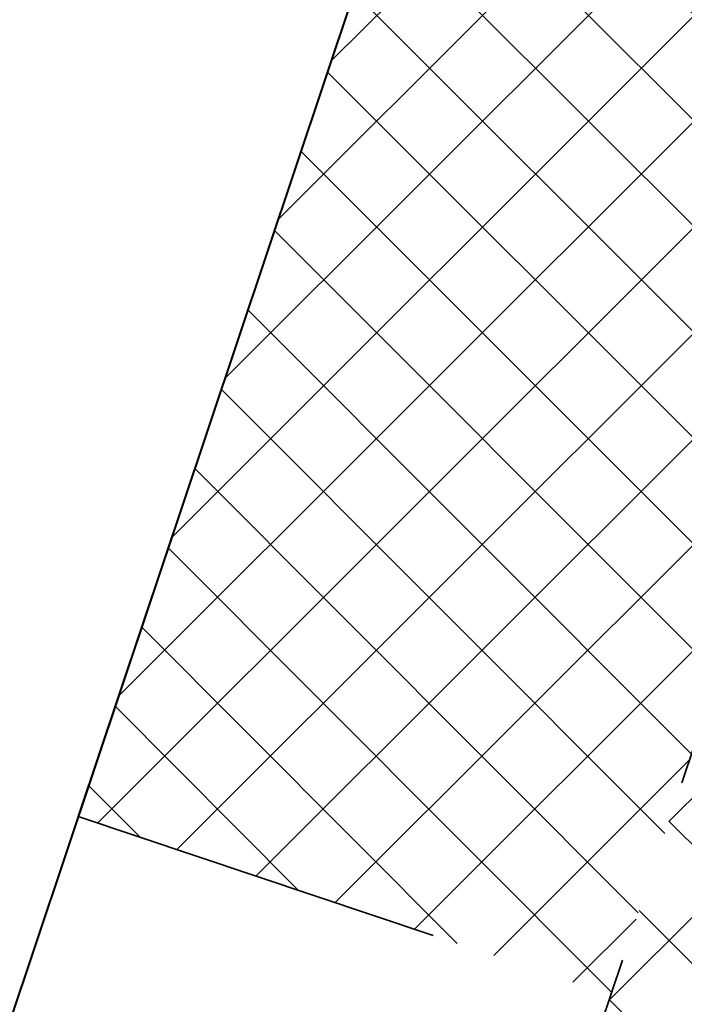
# Model space of a CAD drawing. Header units: metres. Extents: x 6599594 to 6600699, y 5687867 to 5691114.
# Tile 224 of 256: x 6599969.97 to 6599971.75, y 5688941.25 to 5688943.88. Entities that reach past the tile are written whole.
import ezdxf

# ---------------------------------------------------------------- set-up
doc = ezdxf.new("R2010")
doc.units = ezdxf.units.M
doc.header["$MEASUREMENT"] = 0
for name, pattern in [('1', [0]), ('3_EGBZ', [1.5, 1, -0.5]), ('BTO', [0]), ('BUG', [1.5, 1, -0.5])]:
    doc.linetypes.add(name, pattern=pattern)
for name, color, linetype, lineweight in [('_dren', 30, '3_EGBZ', 40), ('_kolor chodnik', 50, '1', 5), ('_kolor jezdnia', 4, '1', 0), ('_kolor pobocze', 211, '1', 5), ('_kolor zjazdy kostka', 7, '1', 5), ('_kolor zjazdy tłuczeń', 30, '1', 5), ('_kolor ścieżka @ 1', 10, '1', 0), ('_kraweznik', 7, 'CONTINUOUS', 35), ('_obrzeze', 10, 'BUG', 35), ('_podział mój', 201, 'BTO', 40)]:
    doc.layers.add(name, color=color, linetype=linetype, lineweight=lineweight)
pattern_1 = [(45, (0, 0), (-0.1414213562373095, 0.1414213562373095), []), (135, (0, 0), (-0.1414213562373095, -0.1414213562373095), [])]

# ---------------------------------------------------------------- blocks, each defined once
blk = doc.blocks.new('hhh')
at = {"layer": '_podział mój'}
blk.add_line((6600012.715234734, 5689068.962127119), (6599853.466151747, 5688593.232024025), dxfattribs=at)

msp = doc.modelspace()

# ---------------------------------------------------------------- hatches: boundary and pattern name
at = {"layer": '_kolor chodnik'}
h = msp.add_hatch(dxfattribs=at)
h.set_pattern_fill('ANSI37', color=256, scale=1.6)
h.set_pattern_definition(pattern_1)
h.paths.add_polyline_path([(6599849.938171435, 5688542.085872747), (6599852.232147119, 5688548.938742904), (6599853.573135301, 5688548.489851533), (6599853.827082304, 5688549.248475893), (6599851.793849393, 5688549.929093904), (6599849.895278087, 5688548.982823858), (6599847.823506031, 5688542.793750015)])
edge = h.paths.add_edge_path()
edge.add_line((6600018.106075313, 5689087.454911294), (6600022.42781917, 5689091.229234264))
edge.add_line((6600022.42781917, 5689091.229234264), (6600020.233254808, 5689093.742094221))
edge.add_line((6600020.233254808, 5689093.742094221), (6600017.159471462, 5689091.057656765))
edge.add_arc((6600023.275194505, 5689085.385140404), 8.34143334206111, 137.1531558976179, 148.8016577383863)
edge.add_line((6600016.140105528, 5689089.706021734), (6600018.106075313, 5689087.454911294))
h.paths.add_polyline_path([(6600038.501784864, 5689187.59229436), (6600037.906968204, 5689187.700586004), (6600037.638296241, 5689186.224843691), (6600038.240083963, 5689186.115282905)])
h.paths.add_polyline_path([(6600069.098302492, 5689360.276020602), (6600068.321239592, 5689360.413462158), (6600068.064048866, 5689358.936495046), (6600068.836639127, 5689358.799546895)])
h.paths.add_polyline_path([(6600082.393785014, 5689362.950258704), (6600082.941124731, 5689366.103121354), (6600081.481377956, 5689366.361351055), (6600080.923159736, 5689363.210828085)])
h.paths.add_polyline_path([(6600074.022236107, 5689388.065861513), (6600072.983907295, 5689388.249860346), (6600072.723374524, 5689386.772538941), (6600073.760538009, 5689386.588865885)])
h.paths.add_polyline_path([(6600105.602402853, 5689486.45426531), (6600106.738797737, 5689489.760539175), (6600105.28818975, 5689490.281952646), (6600104.132785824, 5689486.965912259)])
h.paths.add_polyline_path([(6600132.519778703, 5689678.737346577), (6600131.636986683, 5689678.922259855), (6600131.330470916, 5689677.453953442), (6600132.212256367, 5689677.269208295)])
h.paths.add_polyline_path([(6600156.649397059, 5689798.7449027), (6600156.48800471, 5689797.95886096), (6600157.450195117, 5689797.757316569), (6600157.615023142, 5689798.542205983)])
h.paths.add_polyline_path([(6600189.055358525, 5689948.643107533), (6600187.902868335, 5689948.884512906), (6600187.600024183, 5689947.417400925), (6600188.748131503, 5689947.176379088)])
edge = h.paths.add_edge_path()
edge.add_line((6600204.459383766, 5690032.969035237), (6600204.153258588, 5690031.227801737))
edge.add_arc((6600202.328347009, 5690027.299936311), 4.331100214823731, 41.853001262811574, 65.08011546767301, ccw=False)
edge.add_arc((6600032.903931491, 5690051.979071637), 174.020003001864, 352.8070218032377, 353.495463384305)
edge.add_arc((6600202.372679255, 5690027.343587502), 5.999999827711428, 55.12102442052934, 69.64815978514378)
edge = h.paths.add_edge_path()
edge.add_line((6600205.046027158, 5690040.265402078), (6600204.972740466, 5690038.483452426))
edge.add_arc((6600203.986269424, 5690044.401803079), 5.999999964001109, 279.4630688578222, 294.9140560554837)
edge.add_line((6600206.513819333, 5690038.960158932), (6600206.607027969, 5690041.030672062))
edge.add_arc((6600203.986269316, 5690044.401803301), 4.270000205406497, 284.3702444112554, 307.86193139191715, ccw=False)
edge = h.paths.add_edge_path()
edge.add_arc((6600203.547470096, 5690044.558759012), 6.446878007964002, 324.43500910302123, 356.20133685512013, ccw=False)
edge.add_arc((6600203.986269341, 5690044.401803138), 6.000000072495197, 323.2169970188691, 357.4193489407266)
h.paths.add_polyline_path([(6600208.910055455, 5690121.713696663), (6600208.146285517, 5690121.748120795), (6600207.125602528, 5690121.794124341), (6600209.971605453, 5690121.665851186)])
edge = h.paths.add_edge_path()
edge.add_line((6600238.769818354, 5690481.648294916), (6600240.338176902, 5690490.87374652))
edge.add_line((6600240.338176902, 5690490.87374652), (6600241.251295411, 5690510.829461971))
edge.add_line((6600241.251295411, 5690510.829461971), (6600239.524022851, 5690510.928942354))
edge.add_line((6600239.524022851, 5690510.928942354), (6600238.633343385, 5690491.167757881))
edge.add_line((6600238.633343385, 5690491.167757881), (6600234.579716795, 5690467.661262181))
edge.add_line((6600234.579716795, 5690467.661262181), (6600234.449796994, 5690464.966873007))
edge.add_arc((6600242.443669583, 5690464.607462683), 8.001948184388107, 177.4256737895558, 268.2543056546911)
edge.add_line((6600242.199903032, 5690456.609228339), (6600242.216657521, 5690457.359274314))
edge.add_line((6600242.216657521, 5690457.359274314), (6600242.305257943, 5690458.836738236))
edge.add_arc((6600242.444504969, 5690464.607952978), 5.772894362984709, 177.0298084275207, 268.6178439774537, ccw=False)
edge.add_line((6600236.679365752, 5690464.907083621), (6600236.951876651, 5690470.95443634))
edge.add_line((6600236.951876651, 5690470.95443634), (6600238.15078669, 5690478.210832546))
edge.add_line((6600238.15078669, 5690478.210832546), (6600238.769818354, 5690481.648294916))
h.paths.add_polyline_path([(6600238.769818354, 5690481.648294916), (6600238.15078669, 5690478.210832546), (6600239.670056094, 5690477.930590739), (6600240.266710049, 5690481.376366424)])
edge = h.paths.add_edge_path()
edge.add_line((6600223.366500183, 5690460.339976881), (6600223.278629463, 5690457.997544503))
edge.add_arc((6600220.967166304, 5690465.656339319), 7.999999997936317, 286.7940807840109, 300.2738222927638)
edge.add_line((6600225.000231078, 5690458.747331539), (6600225.240084, 5690461.623695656))
edge.add_arc((6600221.105749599, 5690465.648640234), 5.76999998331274, 293.06724424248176, 315.7681070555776, ccw=False)
edge = h.paths.add_edge_path()
edge.add_arc((6600220.025145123, 5690444.676291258), 5.770000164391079, 37.996647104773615, 59.94382588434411, ccw=False)
edge.add_line((6600224.572175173, 5690448.22839199), (6600224.817793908, 5690451.081798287))
edge.add_arc((6600220.025145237, 5690444.676291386), 7.999999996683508, 53.19588653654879, 68.15166733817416)
edge.add_line((6600223.00235276, 5690452.101669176), (6600222.91504296, 5690449.670427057))
edge = h.paths.add_edge_path()
edge.add_arc((6600221.105749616, 5690465.648640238), 7.999999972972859, 328.0222308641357, 357.0132597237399)
edge.add_line((6600229.094882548, 5690465.23180147), (6600229.218816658, 5690467.593604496))
edge.add_line((6600229.218816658, 5690467.593604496), (6600228.218919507, 5690467.645774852))
edge.add_line((6600228.218919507, 5690467.645774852), (6600227.891778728, 5690461.411918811))
h.paths.add_polyline_path([(6600200.980142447, 5690012.236744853), (6600202.317278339, 5690011.956662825), (6600202.522293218, 5690012.935421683), (6600201.182321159, 5690013.216097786)])
h.paths.add_polyline_path([(6600196.457878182, 5689983.98337835), (6600195.202332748, 5689984.246370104), (6600194.899091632, 5689982.777335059), (6600196.150355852, 5689982.515240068)])
edge = h.paths.add_edge_path()
edge.add_line((6600112.305909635, 5689517.991018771), (6600112.691041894, 5689519.807934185))
edge.add_line((6600112.691041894, 5689519.807934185), (6600113.245521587, 5689522.423769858))
edge.add_line((6600113.245521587, 5689522.423769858), (6600111.553124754, 5689522.782507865))
edge.add_line((6600111.553124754, 5689522.782507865), (6600107.405864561, 5689503.21722655))
edge.add_line((6600107.405864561, 5689503.21722655), (6600099.494506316, 5689480.361667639))
edge.add_line((6600099.494506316, 5689480.361667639), (6600099.182814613, 5689478.891218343))
edge.add_arc((6600107.008997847, 5689477.232359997), 8.000059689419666, 168.0325629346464, 257.7529108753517)
edge.add_line((6600105.311960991, 5689469.414366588), (6600105.784990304, 5689471.593619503))
edge.add_arc((6600107.008927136, 5689477.232314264), 5.769999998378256, 168.0321375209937, 257.7533362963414, ccw=False)
edge.add_line((6600101.364343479, 5689478.42879883), (6600101.647245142, 5689479.76342708))
edge.add_line((6600101.647245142, 5689479.76342708), (6600104.132785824, 5689486.965912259))
edge.add_line((6600104.132785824, 5689486.965912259), (6600105.28818975, 5689490.281952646))
edge.add_line((6600105.28818975, 5689490.281952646), (6600108.240043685, 5689498.809726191))
edge.add_line((6600108.240043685, 5689498.809726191), (6600112.305909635, 5689517.991018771))
h.paths.add_polyline_path([(6600136.009573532, 5689645.499114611), (6600138.333647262, 5689645.012304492), (6600138.661671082, 5689646.578318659), (6600134.869459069, 5689647.372651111)])
at = {"layer": '_kolor jezdnia'}
h = msp.add_hatch(dxfattribs=at)
h.set_pattern_fill('ANSI37', color=4, scale=3.5)
h.set_pattern_definition([(45, (0, 0), (-0.3093592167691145, 0.3093592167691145), []), (135, (0, 0), (-0.3093592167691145, -0.3093592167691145), [])])
edge = h.paths.add_edge_path()
edge.add_line((6599833.066047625, 5688539.933393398), (6599850.649511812, 5688527.983462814))
edge.add_arc((6599857.337592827, 5688536.653968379), 10.95025544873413, 169.5012687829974, 232.3548431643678, ccw=False)
edge.add_arc((6599858.085851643, 5688536.618142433), 11.69295282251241, 162.2507788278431, 169.9967502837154, ccw=False)
edge.add_line((6599846.949484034, 5688540.182754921), (6599847.823506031, 5688542.793750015))
edge.add_line((6599847.823506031, 5688542.793750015), (6599849.895278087, 5688548.982823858))
edge.add_line((6599849.895278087, 5688548.982823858), (6599852.434748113, 5688556.56906746))
edge.add_line((6599852.434748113, 5688556.56906746), (6599928.48625871, 5688783.760284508))
edge.add_line((6599928.48625871, 5688783.760284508), (6599931.025728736, 5688791.34652811))
edge.add_line((6599931.025728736, 5688791.34652811), (6599996.657773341, 5688987.411326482))
edge.add_line((6599996.657773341, 5688987.411326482), (6599999.197243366, 5688994.997570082))
edge.add_line((6599999.197243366, 5688994.997570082), (6600021.930100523, 5689062.908193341))
edge.add_line((6600021.930100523, 5689062.908193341), (6600017.620224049, 5689067.371531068))
edge.add_line((6600017.620224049, 5689067.371531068), (6600016.714558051, 5689064.654078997))
edge.add_line((6600016.714558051, 5689064.654078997), (6600012.423620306, 5689051.835617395))
edge.add_line((6600012.423620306, 5689051.835617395), (6600009.884150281, 5689044.249373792))
edge.add_line((6600009.884150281, 5689044.249373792), (6599977.53516164, 5688947.612159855))
edge.add_line((6599977.53516164, 5688947.612159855), (6599974.995691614, 5688940.025916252))
edge.add_line((6599974.995691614, 5688940.025916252), (6599942.096912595, 5688841.746295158))
edge.add_line((6599942.096912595, 5688841.746295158), (6599939.557442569, 5688834.160051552))
edge.add_line((6599939.557442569, 5688834.160051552), (6599882.679288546, 5688664.246042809))
edge.add_line((6599882.679288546, 5688664.246042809), (6599880.139818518, 5688656.659799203))
edge.add_line((6599880.139818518, 5688656.659799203), (6599852.46454386, 5688573.984527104))
edge.add_line((6599852.46454386, 5688573.984527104), (6599842.470137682, 5688544.127903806))
edge.add_arc((6599835.706422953, 5688546.652910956), 7.219660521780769, 248.5480913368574, 339.52856074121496, ccw=False)
h.paths.add_polyline_path([(6600044.653202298, 5689172.271628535), (6600046.276244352, 5689181.431901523), (6600047.759199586, 5689189.801539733), (6600051.0603021, 5689208.432603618), (6600052.368792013, 5689215.817578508), (6600054.808584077, 5689229.587499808), (6600056.11707399, 5689236.972474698), (6600057.346666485, 5689243.912161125), (6600058.655146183, 5689251.297078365), (6600058.831439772, 5689252.292060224), (6600060.098987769, 5689259.445963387), (6600060.139929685, 5689259.677035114), (6600061.407468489, 5689266.830886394), (6600072.329030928, 5689328.470998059), (6600073.637511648, 5689335.855921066), (6600077.337304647, 5689356.73715072), (6600078.820259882, 5689365.106788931), (6600081.142794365, 5689378.214921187), (6600082.538516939, 5689386.092227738), (6600095.187867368, 5689457.483787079), (6600091.082877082, 5689465.8405575), (6600089.043088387, 5689454.328211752), (6600087.870641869, 5689447.711051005), (6600087.560133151, 5689445.958573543), (6600086.562151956, 5689440.326076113), (6600082.433200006, 5689417.022719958), (6600080.95024477, 5689408.65308175), (6600077.202698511, 5689387.502337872), (6600075.719743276, 5689379.132699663), (6600073.469199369, 5689366.430874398), (6600071.986244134, 5689358.061236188), (6600069.98686466, 5689346.776955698), (6600068.591142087, 5689338.899649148), (6600065.559290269, 5689321.78820693), (6600064.163567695, 5689313.910900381), (6600059.719426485, 5689288.828650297), (6600058.323703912, 5689280.951343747), (6600057.563846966, 5689276.662793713), (6600056.168124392, 5689268.785487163), (6600054.804920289, 5689261.091711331), (6600053.409197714, 5689253.21440478), (6600053.264817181, 5689252.399536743), (6600051.869094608, 5689244.522230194), (6600051.183555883, 5689240.653124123), (6600049.787833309, 5689232.775817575), (6600046.593849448, 5689214.749319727), (6600045.198126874, 5689206.872013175), (6600044.41754409, 5689202.466488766), (6600042.934588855, 5689194.096850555), (6600036.429952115, 5689157.38538759), (6600034.946996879, 5689149.01574938), (6600030.579776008, 5689124.367629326), (6600027.529365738, 5689107.151445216), (6600024.895072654, 5689094.014582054), (6600030.583685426, 5689094.264316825), (6600032.945013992, 5689106.191885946), (6600043.170247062, 5689163.901990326)])
edge = h.paths.add_edge_path()
edge.add_line((6600111.106812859, 5689535.144351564), (6600111.256844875, 5689535.85214863))
edge.add_line((6600111.256844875, 5689535.85214863), (6600112.915748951, 5689543.678261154))
edge.add_line((6600112.915748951, 5689543.678261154), (6600117.304772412, 5689564.384094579))
edge.add_line((6600117.304772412, 5689564.384094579), (6600119.067357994, 5689572.699339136))
edge.add_line((6600119.067357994, 5689572.699339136), (6600120.087667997, 5689577.512794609))
edge.add_line((6600120.087667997, 5689577.512794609), (6600121.642890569, 5689584.849775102))
edge.add_line((6600121.642890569, 5689584.849775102), (6600128.436769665, 5689616.900852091))
edge.add_line((6600128.436769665, 5689616.900852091), (6600129.991992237, 5689624.237832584))
edge.add_line((6600129.991992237, 5689624.237832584), (6600132.660554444, 5689636.827148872))
edge.add_line((6600132.660554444, 5689636.827148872), (6600133.208838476, 5689639.444704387))
edge.add_line((6600133.208838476, 5689639.444704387), (6600134.848957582, 5689647.274775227))
edge.add_line((6600134.848957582, 5689647.274775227), (6600138.97649476, 5689666.979995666))
edge.add_line((6600138.97649476, 5689666.979995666), (6600140.51410642, 5689674.320687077))
edge.add_line((6600140.51410642, 5689674.320687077), (6600145.209128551, 5689696.735129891))
edge.add_line((6600145.209128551, 5689696.735129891), (6600146.746740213, 5689704.075821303))
edge.add_line((6600146.746740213, 5689704.075821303), (6600151.462308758, 5689726.588354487))
edge.add_line((6600151.462308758, 5689726.588354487), (6600152.999920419, 5689733.929045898))
edge.add_line((6600152.999920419, 5689733.929045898), (6600155.244070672, 5689744.642813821))
edge.add_line((6600155.244070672, 5689744.642813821), (6600156.781682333, 5689751.983505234))
edge.add_line((6600156.781682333, 5689751.983505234), (6600161.635515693, 5689775.156126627))
edge.add_line((6600161.635515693, 5689775.156126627), (6600163.378142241, 5689783.475576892))
edge.add_line((6600163.378142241, 5689783.475576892), (6600163.850769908, 5689785.731942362))
edge.add_line((6600163.850769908, 5689785.731942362), (6600167.028500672, 5689800.902704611))
edge.add_line((6600167.028500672, 5689800.902704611), (6600179.49088801, 5689860.399222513))
edge.add_line((6600179.49088801, 5689860.399222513), (6600181.233514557, 5689868.718672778))
edge.add_line((6600181.233514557, 5689868.718672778), (6600181.84713393, 5689871.648144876))
edge.add_line((6600181.84713393, 5689871.648144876), (6600183.384745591, 5689878.988836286))
edge.add_line((6600183.384745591, 5689878.988836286), (6600184.935818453, 5689886.393792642))
edge.add_line((6600184.935818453, 5689886.393792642), (6600186.575937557, 5689894.223863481))
edge.add_line((6600186.575937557, 5689894.223863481), (6600194.05133812, 5689929.912074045))
edge.add_line((6600194.05133812, 5689929.912074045), (6600195.691457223, 5689937.742144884))
edge.add_line((6600195.691457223, 5689937.742144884), (6600202.915799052, 5689972.231779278))
edge.add_line((6600202.915799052, 5689972.231779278), (6600204.555918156, 5689980.061850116))
edge.add_line((6600204.555918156, 5689980.061850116), (6600206.062781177, 5689987.255744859))
edge.add_line((6600206.062781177, 5689987.255744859), (6600207.702900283, 5689995.085815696))
edge.add_line((6600207.702900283, 5689995.085815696), (6600210.232559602, 5690007.162628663))
edge.add_line((6600210.232559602, 5690007.162628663), (6600211.694938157, 5690014.144150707))
edge.add_arc((6600028.177652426, 5690052.584442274), 187.5000004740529, 348.1696294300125, 357.4195276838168)
edge.add_line((6600215.487522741, 5690044.142720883), (6600208.310270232, 5690026.480446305))
edge.add_arc((6600032.903933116, 5690051.97907145), 177.2500013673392, 348.1696294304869, 351.7289130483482, ccw=False)
edge.add_line((6600206.38894146, 5690015.640182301), (6600205.966941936, 5690013.625519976))
edge.add_line((6600205.966941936, 5690013.625519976), (6600204.326822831, 5690005.795449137))
edge.add_line((6600204.326822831, 5690005.795449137), (6600197.076961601, 5689971.183982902))
edge.add_line((6600197.076961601, 5689971.183982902), (6600195.334335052, 5689962.864532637))
edge.add_line((6600195.334335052, 5689962.864532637), (6600193.44722506, 5689953.855305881))
edge.add_line((6600193.44722506, 5689953.855305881), (6600191.909227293, 5689946.512771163))
edge.add_line((6600191.909227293, 5689946.512771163), (6600185.496844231, 5689915.899498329))
edge.add_line((6600185.496844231, 5689915.899498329), (6600183.856521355, 5689908.068454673))
edge.add_line((6600183.856521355, 5689908.068454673), (6600182.066605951, 5689899.523243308))
edge.add_line((6600182.066605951, 5689899.523243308), (6600180.32407057, 5689891.204228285))
edge.add_line((6600180.32407057, 5689891.204228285), (6600174.320344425, 5689862.541919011))
edge.add_line((6600174.320344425, 5689862.541919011), (6600172.577809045, 5689854.222903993))
edge.add_line((6600172.577809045, 5689854.222903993), (6600163.663810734, 5689811.666703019))
edge.add_line((6600163.663810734, 5689811.666703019), (6600162.023782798, 5689803.837067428))
edge.add_line((6600162.023782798, 5689803.837067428), (6600160.924220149, 5689798.587659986))
edge.add_line((6600160.924220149, 5689798.587659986), (6600159.279208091, 5689790.734229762))
edge.add_line((6600159.279208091, 5689790.734229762), (6600157.107250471, 5689780.365115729))
edge.add_line((6600157.107250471, 5689780.365115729), (6600155.462238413, 5689772.511685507))
edge.add_line((6600155.462238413, 5689772.511685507), (6600153.380318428, 5689762.572418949))
edge.add_line((6600153.380318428, 5689762.572418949), (6600151.735124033, 5689754.718118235))
edge.add_line((6600151.735124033, 5689754.718118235), (6600148.586504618, 5689739.686336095))
edge.add_line((6600148.586504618, 5689739.686336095), (6600146.885007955, 5689731.563243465))
edge.add_line((6600146.885007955, 5689731.563243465), (6600141.75088822, 5689707.052510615))
edge.add_line((6600141.75088822, 5689707.052510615), (6600140.110896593, 5689699.223048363))
edge.add_line((6600140.110896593, 5689699.223048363), (6600133.483561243, 5689667.583574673))
edge.add_line((6600133.483561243, 5689667.583574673), (6600131.860394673, 5689659.834436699))
edge.add_line((6600131.860394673, 5689659.834436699), (6600131.740984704, 5689659.26436315))
edge.add_line((6600131.740984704, 5689659.26436315), (6600130.117814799, 5689651.515209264))
edge.add_line((6600130.117814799, 5689651.515209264), (6600127.27873359, 5689637.961189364))
edge.add_line((6600127.27873359, 5689637.961189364), (6600126.924568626, 5689636.290366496))
edge.add_line((6600126.924568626, 5689636.290366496), (6600125.166244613, 5689627.995226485))
edge.add_line((6600125.166244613, 5689627.995226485), (6600118.009503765, 5689594.232298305))
edge.add_line((6600118.009503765, 5689594.232298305), (6600116.25117975, 5689585.937158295))
edge.add_line((6600116.25117975, 5689585.937158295), (6600113.665314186, 5689573.737975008))
edge.add_line((6600113.665314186, 5689573.737975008), (6600111.898534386, 5689565.402943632))
edge.add_line((6600111.898534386, 5689565.402943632), (6600104.889982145, 5689532.339115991))
edge.add_line((6600104.889982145, 5689532.339115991), (6600103.22663594, 5689524.492047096))
edge.add_line((6600103.22663594, 5689524.492047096), (6600096.623876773, 5689493.342605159))
edge.add_line((6600096.623876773, 5689493.342605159), (6600094.968986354, 5689485.535427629))
edge.add_line((6600094.968986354, 5689485.535427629), (6600094.300101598, 5689482.379870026))
edge.add_line((6600094.300101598, 5689482.379870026), (6600099.182814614, 5689478.891218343))
edge.add_line((6600099.182814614, 5689478.891218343), (6600099.494506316, 5689480.361667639))
edge.add_line((6600099.494506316, 5689480.361667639), (6600111.106812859, 5689535.144351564))
edge = h.paths.add_edge_path()
edge.add_arc((6600239.213891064, 5690851.400367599), 10.00000000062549, -2.8342403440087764, 76.13703556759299, ccw=False)
edge.add_line((6600249.201658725, 5690850.905901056), (6600249.082723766, 5690848.503524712))
edge.add_line((6600249.082723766, 5690848.503524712), (6600247.016487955, 5690806.767468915))
edge.add_line((6600247.016487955, 5690806.767468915), (6600246.092398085, 5690789.152178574))
edge.add_line((6600246.092398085, 5690789.152178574), (6600233.768116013, 5690572.015170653))
edge.add_line((6600233.768116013, 5690572.015170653), (6600228.959056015, 5690465.296202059))
edge.add_line((6600228.959056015, 5690465.296202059), (6600234.588724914, 5690465.017134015))
edge.add_line((6600234.588724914, 5690465.017134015), (6600239.262540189, 5690571.767576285))
edge.add_line((6600239.262540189, 5690571.767576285), (6600252.50503885, 5690806.400146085))
edge.add_line((6600252.50503885, 5690806.400146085), (6600254.569211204, 5690848.094521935))
edge.add_arc((6600262.559425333, 5690847.6989487), 7.999999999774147, 76.13703557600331, 177.1657596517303, ccw=False)
edge.add_line((6600264.476229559, 5690855.465921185), (6600241.609896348, 5690861.109083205))
edge = h.paths.add_edge_path()
edge.add_line((6600250.031475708, 5690451.625307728), (6600250.231741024, 5690455.772579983))
edge.add_line((6600250.231741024, 5690455.772579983), (6600246.257763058, 5690456.417303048))
edge.add_line((6600246.257763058, 5690456.417303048), (6600242.171761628, 5690456.61060902))
edge.add_arc((6600242.563100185, 5690464.586983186), 7.985968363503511, 176.9123644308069, 267.1911945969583, ccw=False)
edge.add_line((6600234.588724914, 5690465.017134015), (6600228.959056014, 5690465.296202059))
edge.add_arc((6600220.965133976, 5690465.657286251), 8.002072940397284, 267.8289300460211, 357.413716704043, ccw=False)
edge.add_line((6600220.661989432, 5690457.660957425), (6600212.406915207, 5690458.119572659))
edge.add_line((6600212.406915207, 5690458.119572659), (6600208.431872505, 5690457.817501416))
edge.add_line((6600208.431872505, 5690457.817501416), (6600208.233912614, 5690454.548331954))
edge.add_line((6600208.233912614, 5690454.548331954), (6600212.129565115, 5690453.127270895))
edge.add_line((6600212.129565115, 5690453.127270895), (6600218.640548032, 5690452.76554962))
edge.add_line((6600218.640548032, 5690452.76554962), (6600216.486747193, 5690452.885205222))
edge.add_line((6600216.486747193, 5690452.885205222), (6600220.468905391, 5690452.663974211))
edge.add_arc((6600220.025145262, 5690444.676291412), 7.99999997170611, -0.3386579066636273, 86.8201700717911, ccw=False)
edge.add_line((6600228.025005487, 5690444.629006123), (6600227.803602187, 5690439.649256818))
edge.add_line((6600227.803602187, 5690439.649256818), (6600226.885525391, 5690435.936828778))
edge.add_line((6600226.885525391, 5690435.936828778), (6600225.534849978, 5690405.967249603))
edge.add_line((6600225.534849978, 5690405.967249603), (6600226.115199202, 5690402.187514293))
edge.add_line((6600226.115199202, 5690402.187514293), (6600213.445139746, 5690121.008786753))
edge.add_line((6600213.445139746, 5690121.008786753), (6600213.352800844, 5690118.960058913))
edge.add_line((6600213.352800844, 5690118.960058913), (6600209.980184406, 5690044.131649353))
edge.add_arc((6600203.98626942, 5690044.401803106), 5.999999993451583, 257.4162346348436, 357.41934921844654, ccw=False)
edge.add_line((6600202.679069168, 5690038.545931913), (6600201.589735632, 5690033.666039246))
edge.add_line((6600201.589735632, 5690033.666039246), (6600203.67987942, 5690033.199458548))
edge.add_arc((6600202.372679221, 5690027.343587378), 5.999999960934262, -8.27108729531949, 77.41623506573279, ccw=False)
edge.add_line((6600208.310270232, 5690026.480446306), (6600215.487522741, 5690044.142720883))
edge.add_line((6600215.487522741, 5690044.142720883), (6600216.199687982, 5690059.9446614))
edge.add_line((6600216.199687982, 5690059.9446614), (6600216.537356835, 5690067.437056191))
edge.add_line((6600216.537356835, 5690067.437056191), (6600223.893528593, 5690230.66011469))
edge.add_line((6600223.893528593, 5690230.66011469), (6600224.231197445, 5690238.152509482))
edge.add_line((6600224.231197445, 5690238.152509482), (6600233.507835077, 5690443.987992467))
edge.add_arc((6600241.499722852, 5690443.627812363), 7.999999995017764, 87.29208981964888, 177.4195277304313, ccw=False)
edge.add_line((6600241.877677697, 5690451.618879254), (6600246.021541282, 5690451.422886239))
edge.add_line((6600246.021541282, 5690451.422886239), (6600246.427694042, 5690451.44338883))
edge.add_line((6600246.427694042, 5690451.44338883), (6600246.79397003, 5690451.461878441))
edge.add_line((6600246.79397003, 5690451.461878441), (6600250.031475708, 5690451.625307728))
edge = h.paths.add_edge_path()
edge.add_line((6600007.33756506, 5689086.20374581), (6600006.980466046, 5689080.740822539))
edge.add_line((6600006.980466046, 5689080.740822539), (6600007.229745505, 5689080.720859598))
edge.add_line((6600007.229745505, 5689080.720859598), (6600008.093335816, 5689080.601653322))
edge.add_line((6600008.093335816, 5689080.601653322), (6600008.702681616, 5689080.53831051))
edge.add_arc((6600008.140193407, 5689070.554142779), 9.999999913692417, -18.557800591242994, 86.77547804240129, ccw=False)
edge.add_line((6600017.620224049, 5689067.371531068), (6600021.930100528, 5689062.908193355))
edge.add_arc((6599734.83819726, 5689159.011261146), 302.7499967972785, 341.4922000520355, 343.8640860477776)
edge.add_arc((6600034.895369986, 5689072.315877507), 9.581213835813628, 98.63328270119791, 164.5273290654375, ccw=False)
edge.add_line((6600033.457137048, 5689081.788529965), (6600033.832640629, 5689081.798737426))
edge.add_line((6600033.832640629, 5689081.798737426), (6600034.422462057, 5689082.05700874))
edge.add_line((6600034.422462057, 5689082.05700874), (6600036.833623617, 5689082.139040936))
edge.add_line((6600036.833623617, 5689082.139040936), (6600036.730225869, 5689087.148851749))
edge.add_line((6600036.730225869, 5689087.148851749), (6600036.579860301, 5689087.134303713))
edge.add_arc((6600036.479565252, 5689093.136286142), 6.002820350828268, 169.1687651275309, 270.9573417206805, ccw=False)
edge.add_line((6600030.583685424, 5689094.264316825), (6600024.895072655, 5689094.014582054))
edge.add_arc((6600015.200558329, 5689096.162123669), 9.929528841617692, 271.0943432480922, 347.5094668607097, ccw=False)
edge.add_arc((6600014.909438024, 5689089.646776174), 3.446070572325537, 264.4236009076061, 278.0194998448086, ccw=False)
edge.add_line((6600014.574573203, 5689086.217014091), (6600014.299554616, 5689086.232508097))
edge.add_line((6600014.299554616, 5689086.232508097), (6600010.474232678, 5689086.448019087))
edge.add_line((6600010.474232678, 5689086.448019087), (6600007.33756506, 5689086.20374581))
edge = h.paths.add_edge_path()
edge.add_line((6600105.490725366, 5689463.953528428), (6600106.927559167, 5689464.047234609))
edge.add_line((6600106.927559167, 5689464.047234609), (6600107.835, 5689468.66))
edge.add_line((6600107.835, 5689468.66), (6600105.311960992, 5689469.414366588))
edge.add_arc((6600107.008997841, 5689477.232359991), 8.000059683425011, 168.0325628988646, 257.75291091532, ccw=False)
edge.add_line((6600099.182814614, 5689478.891218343), (6600094.300101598, 5689482.379870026))
edge.add_arc((6600586.245114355, 5689378.104238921), 502.8750369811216, 168.032376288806, 169.9522165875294)
edge.add_line((6600091.082877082, 5689465.8405575), (6600095.187867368, 5689457.483787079))
edge.add_arc((6600103.065173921, 5689456.088064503), 8.000000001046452, 77.7533362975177, 169.9524553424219, ccw=False)
edge.add_line((6600104.762140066, 5689463.906012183), (6600105.490725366, 5689463.953528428))
at = {"layer": '_kolor pobocze'}
h = msp.add_hatch(dxfattribs=at)
h.set_pattern_fill('ANSI37', color=256, scale=1.6)
h.set_pattern_definition(pattern_1)
edge = h.paths.add_edge_path()
edge.add_line((6600035.926965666, 5689101.569442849), (6600036.046865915, 5689102.311543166))
edge.add_arc((6600058.171848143, 5689233.778275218), 133.3154772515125, 259.4578941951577, 260.4470163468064, ccw=False)
edge.add_line((6600033.780707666, 5689102.713067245), (6600032.142559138, 5689101.847662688))
edge.add_arc((6599734.838175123, 5689159.011266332), 302.7500195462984, 347.6801154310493, 349.11639019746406, ccw=False)
edge.add_arc((6600036.478170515, 5689093.133441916), 6.000000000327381, 167.68011541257, 271.5571101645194)
edge.add_line((6600036.64121064, 5689087.1356575), (6600036.730491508, 5689087.137804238))
edge.add_line((6600036.730491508, 5689087.137804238), (6600036.712463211, 5689087.887583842))
edge.add_line((6600036.712463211, 5689087.887583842), (6600036.559840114, 5689087.884077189))
edge.add_arc((6600036.482532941, 5689093.14290691), 5.259397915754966, 170.6455005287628, 270.8422131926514, ccw=False)
edge.add_arc((6600545.796425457, 5688991.216220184), 524.6691769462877, 167.9170060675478, 168.7028219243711, ccw=False)
edge.add_line((6600032.751078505, 5689101.044345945), (6600034.011432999, 5689101.917298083))
edge.add_line((6600034.011432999, 5689101.917298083), (6600035.926965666, 5689101.569442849))
edge = h.paths.add_edge_path()
edge.add_line((6600002.828843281, 5688994.032881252), (6600003.066918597, 5688994.74409159))
edge.add_line((6600003.066918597, 5688994.74409159), (6600001.227880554, 5688995.359703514))
edge.add_line((6600001.227880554, 5688995.359703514), (6600000.55876659, 5688996.702196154))
edge.add_line((6600000.55876659, 5688996.702196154), (6600022.641310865, 5689062.67011804))
edge.add_arc((6599734.838193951, 5689159.011262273), 303.5000002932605, 341.4922000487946, 343.8640860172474)
edge.add_arc((6600035.267451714, 5689072.092773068), 9.250000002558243, 91.55711016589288, 163.8640860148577, ccw=False)
edge.add_line((6600035.016098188, 5689081.339357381), (6600036.868703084, 5689081.389717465))
edge.add_line((6600036.868703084, 5689081.389717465), (6600036.850674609, 5689082.139504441))
edge.add_line((6600036.850674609, 5689082.139504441), (6600034.99571817, 5689082.089080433))
edge.add_arc((6600035.267451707, 5689072.092773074), 9.999999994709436, 91.55711014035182, 163.8640860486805)
edge.add_arc((6599734.838192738, 5689159.011262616), 302.7500015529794, 341.4922000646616, 343.8640860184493, ccw=False)
edge.add_line((6600021.930100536, 5689062.908193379), (6599999.748942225, 5688996.645678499))
edge.add_line((6599999.748942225, 5688996.645678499), (6600000.695212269, 5688994.747107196))
edge.add_line((6600000.695212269, 5688994.747107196), (6600002.828843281, 5688994.032881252))
h.paths.add_polyline_path([(6599971.7492186, 5688907.297112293), (6599971.084233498, 5688908.631320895), (6599997.822068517, 5688988.526766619), (6599999.164561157, 5688989.195880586), (6600001.003599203, 5688988.580268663), (6600001.241674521, 5688989.291479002), (6599999.108043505, 5688990.005704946), (6599997.209472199, 5688989.059434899), (6599970.270280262, 5688908.583087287), (6599971.216550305, 5688906.684515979), (6599973.350181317, 5688905.970290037), (6599973.588256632, 5688906.681500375)])
h.paths.add_polyline_path([(6599932.504667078, 5688790.060553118), (6599931.835553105, 5688791.403045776), (6599968.343406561, 5688900.4641754), (6599969.685899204, 5688901.133289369), (6599971.524937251, 5688900.517677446), (6599971.763012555, 5688901.228887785), (6599969.629381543, 5688901.94311373), (6599967.730810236, 5688900.996843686), (6599931.025728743, 5688791.34652811), (6599931.971998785, 5688789.447956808), (6599934.105629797, 5688788.73373086), (6599934.343705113, 5688789.4449412)])
at = {"layer": '_kolor zjazdy kostka'}
h = msp.add_hatch(dxfattribs=at)
h.set_pattern_fill('ANSI37', color=256, scale=1.6)
h.set_pattern_definition(pattern_1)
h.paths.add_polyline_path([(6600244.137440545, 5690813.934732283), (6600242.369522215, 5690814.022127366), (6600242.097568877, 5690808.528921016), (6600243.865482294, 5690808.441426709)])
h.paths.add_polyline_path([(6600247.012128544, 5690806.679412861), (6600247.442736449, 5690815.377295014), (6600247.393289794, 5690814.378518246), (6600247.113277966, 5690808.722537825)])
h.paths.add_polyline_path([(6600242.297085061, 5690788.088808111), (6600240.958726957, 5690788.155683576), (6600240.648818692, 5690782.664569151), (6600241.987258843, 5690782.599147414)])
h.paths.add_polyline_path([(6600245.558275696, 5690780.919298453), (6600246.037231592, 5690789.405686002), (6600244.985820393, 5690788.453468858), (6600244.612601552, 5690781.981345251)])
h.paths.add_polyline_path([(6600241.348405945, 5690723.711515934), (6600242.272017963, 5690722.691689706), (6600242.749709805, 5690731.155680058), (6600241.698138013, 5690730.203317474), (6600241.472690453, 5690726.27550499)])
h.paths.add_polyline_path([(6600225.772794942, 5690394.589141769), (6600224.731429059, 5690393.637598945), (6600224.461246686, 5690387.644646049), (6600225.412923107, 5690386.603142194)])
h.paths.add_polyline_path([(6600223.012390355, 5690333.280720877), (6600223.372595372, 5690341.272607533), (6600222.32835346, 5690340.318436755), (6600222.058239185, 5690334.324941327)])
h.paths.add_polyline_path([(6600215.496388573, 5690166.390602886), (6600215.856593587, 5690174.382489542), (6600214.812834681, 5690173.428760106), (6600214.542018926, 5690167.435062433)])
h.paths.add_polyline_path([(6600212.446537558, 5690121.053392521), (6600213.399499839, 5690120.010473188), (6600213.788744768, 5690128.503024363), (6600212.745135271, 5690127.54943145)])
h.paths.add_polyline_path([(6600209.977420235, 5690121.665589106), (6600210.225142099, 5690127.162117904), (6600207.346107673, 5690127.291879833), (6600207.119593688, 5690121.794395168)])
h.paths.add_polyline_path([(6600207.950178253, 5690070.725854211), (6600204.880846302, 5690070.828947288), (6600204.643784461, 5690065.333808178), (6600207.702521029, 5690065.204598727)])
h.paths.add_polyline_path([(6600200.981479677, 5690012.236464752), (6600199.969248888, 5690007.339980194), (6600201.282587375, 5690007.064882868), (6600202.31726072, 5690011.956666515)])
h.paths.add_polyline_path([(6600193.613960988, 5689970.406358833), (6600192.398010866, 5689970.660657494), (6600191.286205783, 5689965.274578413), (6600192.486379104, 5689965.023185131)])
h.paths.add_polyline_path([(6600189.061271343, 5689948.671423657), (6600189.98413328, 5689953.050774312), (6600188.818902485, 5689953.32186217), (6600187.908781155, 5689948.91282903)])
h.paths.add_polyline_path([(6600180.976201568, 5689915.317449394), (6600179.952861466, 5689910.421322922), (6600181.008474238, 5689910.200199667), (6600182.033843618, 5689915.09540201)])
h.paths.add_polyline_path([(6600176.508279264, 5689893.538690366), (6600177.476023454, 5689893.335973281), (6600178.603605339, 5689898.719146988), (6600177.636002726, 5689898.922290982)])
h.paths.add_polyline_path([(6600179.28182965, 5689859.401159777), (6600180.522246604, 5689860.211927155), (6600181.057490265, 5689860.561775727), (6600183.598022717, 5689860.029600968), (6600184.726606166, 5689865.412570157), (6600182.186324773, 5689865.943033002), (6600181.604764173, 5689866.832779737), (6600181.024456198, 5689867.720610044)])
h.paths.add_polyline_path([(6600160.200810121, 5689810.862606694), (6600159.232772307, 5689811.065842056), (6600158.207991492, 5689806.171529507), (6600159.175735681, 5689805.968812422)])
h.paths.add_polyline_path([(6600156.49391753, 5689797.987177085), (6600155.463416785, 5689793.068691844), (6600156.431160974, 5689792.865974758), (6600157.461419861, 5689797.784520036)])
edge = h.paths.add_edge_path()
edge.add_arc((6600173.111981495, 5689800.679690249), 5.999999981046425, 204.673115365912, 239.5411154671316, ccw=False)
edge.add_arc((6600173.162096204, 5689800.685330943), 6.047914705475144, 168.3203586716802, 204.5234866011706, ccw=False)
edge.add_line((6600167.239404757, 5689801.9096668), (6600163.651667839, 5689784.781499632))
edge.add_arc((6600169.524220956, 5689783.551410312), 5.999999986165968, 139.2146049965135, 168.1696294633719, ccw=False)
edge.add_arc((6600169.524220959, 5689783.551410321), 5.999999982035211, 96.80962310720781, 139.2146050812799, ccw=False)
edge.add_line((6600168.812796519, 5689789.509083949), (6600170.070461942, 5689795.507731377))
h.paths.add_polyline_path([(6600163.526364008, 5689776.866746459), (6600166.051243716, 5689776.337874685), (6600167.179826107, 5689781.720838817), (6600164.653945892, 5689782.249920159), (6600163.941148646, 5689783.340449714), (6600163.493329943, 5689784.025580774), (6600161.750703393, 5689775.706130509), (6600162.438017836, 5689776.155376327)])
h.paths.add_polyline_path([(6600152.614191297, 5689774.643430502), (6600153.639138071, 5689779.536616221), (6600152.646757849, 5689779.744928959), (6600151.646447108, 5689774.846147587)])
h.paths.add_polyline_path([(6600150.121074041, 5689767.466820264), (6600148.177624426, 5689758.16795459), (6600149.115997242, 5689757.971390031), (6600151.066362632, 5689767.268392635)])
h.paths.add_polyline_path([(6600142.970741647, 5689739.332500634), (6600141.888449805, 5689734.142420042), (6600144.036614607, 5689733.695518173), (6600145.123068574, 5689738.882330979)])
h.paths.add_polyline_path([(6600136.256357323, 5689701.052153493), (6600137.154085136, 5689700.864096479), (6600138.287960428, 5689706.274871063), (6600137.386492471, 5689706.464182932)])
h.paths.add_polyline_path([(6600130.081494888, 5689667.099389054), (6600129.212847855, 5689667.281639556), (6600128.083282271, 5689661.898895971), (6600128.953953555, 5689661.716447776)])
h.paths.add_polyline_path([(6600128.397394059, 5689659.030340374), (6600127.554144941, 5689659.207226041), (6600126.49340855, 5689653.810049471), (6600127.269860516, 5689653.647397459)])
h.paths.add_polyline_path([(6600134.990411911, 5689640.633636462), (6600137.30714639, 5689640.148363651), (6600138.339560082, 5689645.040620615), (6600136.015486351, 5689645.500958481), (6600135.435178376, 5689646.388788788), (6600134.8548704, 5689647.276619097), (6600133.214751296, 5689639.446548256), (6600134.102581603, 5689640.026856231)])
h.paths.add_polyline_path([(6600122.164164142, 5689634.294831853), (6600121.024067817, 5689628.914244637), (6600122.015114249, 5689628.705875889), (6600123.155614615, 5689634.086346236)])
h.paths.add_polyline_path([(6600114.54207576, 5689593.450769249), (6600113.493359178, 5689593.398339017), (6600112.364315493, 5689588.045694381), (6600113.29076438, 5689587.54753241)])
h.paths.add_polyline_path([(6600110.194543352, 5689572.941097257), (6600109.20781945, 5689573.148880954), (6600108.067717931, 5689567.768269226), (6600109.05014319, 5689567.535215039)])
h.paths.add_polyline_path([(6600119.083213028, 5689565.540446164), (6600119.089125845, 5689565.542290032), (6600121.462438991, 5689565.065690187), (6600122.598093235, 5689570.447168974), (6600120.229622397, 5689570.949214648), (6600119.651446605, 5689571.8119627), (6600119.073270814, 5689572.727655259), (6600117.310757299, 5689564.412754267)])
h.paths.add_polyline_path([(6600101.698666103, 5689532.937884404), (6600100.730666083, 5689533.141679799), (6600099.694214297, 5689528.250234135), (6600100.669121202, 5689528.045267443)])
h.paths.add_polyline_path([(6600094.064021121, 5689496.827028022), (6600093.080194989, 5689497.033910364), (6600092.036590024, 5689492.143967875), (6600093.038865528, 5689491.933250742)])
h.paths.add_polyline_path([(6600083.709836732, 5689453.74980843), (6600082.738586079, 5689448.336231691), (6600084.647281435, 5689448.027407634), (6600085.606840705, 5689453.416583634)])
h.paths.add_polyline_path([(6600084.434394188, 5689446.82589514), (6600083.348896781, 5689447.018140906), (6600082.567374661, 5689442.58660872), (6600083.649300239, 5689442.394910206)])
h.paths.add_polyline_path([(6600078.04194071, 5689410.721110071), (6600078.996952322, 5689416.137564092), (6600078.054833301, 5689416.304853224), (6600077.111232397, 5689410.886043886)])
h.paths.add_polyline_path([(6600072.911565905, 5689386.768652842), (6600071.960466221, 5689381.312635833), (6600072.800073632, 5689381.16322159), (6600073.766450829, 5689386.590709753)])
h.paths.add_polyline_path([(6600082.887400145, 5689379.432062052), (6600085.278102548, 5689379.03494316), (6600086.160383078, 5689383.956496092), (6600083.759726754, 5689384.355378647), (6600083.152078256, 5689385.224725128), (6600082.544429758, 5689386.094071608), (6600081.148707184, 5689378.216765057), (6600082.018053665, 5689378.824413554)])
h.paths.add_polyline_path([(6600080.731401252, 5689363.247695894), (6600080.041469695, 5689363.369939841), (6600079.433821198, 5689364.239286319), (6600078.8261727, 5689365.1086328), (6600077.343217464, 5689356.73899459), (6600078.212563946, 5689357.346643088), (6600079.081910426, 5689357.954291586), (6600081.429189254, 5689357.564866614), (6600082.388748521, 5689362.980514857)])
h.paths.add_polyline_path([(6600069.104215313, 5689360.304336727), (6600070.063917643, 5689365.720487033), (6600069.2708267, 5689365.861009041), (6600068.327152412, 5689360.441778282)])
h.paths.add_polyline_path([(6600066.550616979, 5689345.891799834), (6600065.546169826, 5689346.069805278), (6600064.677796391, 5689341.145792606), (6600065.678290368, 5689340.968483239)])
h.paths.add_polyline_path([(6600061.138656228, 5689321.077501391), (6600060.270282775, 5689316.15348863), (6600061.250715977, 5689315.979734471), (6600062.127590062, 5689320.902245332)])
h.paths.add_polyline_path([(6600055.325252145, 5689288.11325564), (6600054.456878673, 5689283.189242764), (6600055.410852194, 5689283.020177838), (6600056.283178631, 5689287.917022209)])
h.paths.add_polyline_path([(6600048.045675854, 5689182.819289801), (6600050.371939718, 5689182.407116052), (6600051.31444535, 5689187.67761207), (6600048.980409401, 5689188.064690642), (6600048.372760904, 5689188.934037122), (6600047.765112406, 5689189.803383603), (6600046.306982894, 5689181.603992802), (6600046.972918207, 5689182.069462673)])
h.paths.add_polyline_path([(6600040.943690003, 5689201.374141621), (6600039.339175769, 5689201.66987967), (6600038.429882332, 5689196.244216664), (6600039.984130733, 5689195.958493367)])
h.paths.add_polyline_path([(6600032.993704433, 5689156.473759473), (6600032.278185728, 5689156.600537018), (6600031.299242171, 5689151.188930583), (6600032.034145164, 5689151.058111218)])
h.paths.add_polyline_path([(6600026.309179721, 5689123.603833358), (6600025.417362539, 5689118.683970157), (6600026.271201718, 5689118.532684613), (6600027.143528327, 5689123.456001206)])
h.paths.add_polyline_path([(6600013.302986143, 5689054.462576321), (6600015.842456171, 5689062.048819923), (6600014.576741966, 5689061.417973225), (6600012.672139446, 5689055.728290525)])
h.paths.add_polyline_path([(6599974.547216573, 5688938.686171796), (6599977.086686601, 5688946.272415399), (6599975.820972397, 5688945.641568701), (6599973.916369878, 5688939.951886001)])
h.paths.add_polyline_path([(6599942.102825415, 5688841.748139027), (6599940.837111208, 5688841.117292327), (6599938.932508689, 5688835.427609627), (6599939.563355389, 5688834.161895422)])
h.paths.add_polyline_path([(6599882.685201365, 5688664.247886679), (6599881.419487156, 5688663.617039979), (6599879.514884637, 5688657.927357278), (6599880.145731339, 5688656.661643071)])
h.paths.add_polyline_path([(6599851.799762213, 5688549.930937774), (6599853.832995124, 5688549.250319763), (6599855.42016389, 5688553.991722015), (6599853.386930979, 5688554.672340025), (6599852.913795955, 5688555.621625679), (6599852.440660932, 5688556.570911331), (6599849.901190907, 5688548.984667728)])
h.paths.add_polyline_path([(6600233.581687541, 5690586.458647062), (6600234.520016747, 5690585.337735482), (6600234.976631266, 5690593.428266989), (6600233.922640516, 5690592.499827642)])
h.paths.add_polyline_path([(6600231.72837122, 5690526.750719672), (6600230.676277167, 5690525.793817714), (6600230.420013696, 5690519.782861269), (6600231.363586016, 5690518.655686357)])
h.paths.add_polyline_path([(6600237.577122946, 5690639.505119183), (6600236.516490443, 5690638.540451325), (6600236.176926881, 5690632.541599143), (6600237.1204992, 5690631.41442423)])
h.paths.add_polyline_path([(6600238.927801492, 5690681.139540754), (6600239.8637879, 5690680.021427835), (6600240.320411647, 5690688.112122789), (6600239.268317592, 5690687.155220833)])
h.paths.add_polyline_path([(6600218.12228406, 5690224.814875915), (6600217.079933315, 5690223.86243318), (6600216.809648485, 5690217.865326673), (6600217.762143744, 5690216.822918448)])
h.paths.add_polyline_path([(6600219.363739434, 5690274.535639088), (6600220.31588625, 5690273.493612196), (6600220.675810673, 5690281.480778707), (6600219.633750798, 5690280.528598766)])
h.paths.add_polyline_path([(6600168.759867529, 5689856.554734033), (6600169.729143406, 5689856.3516961), (6600170.857343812, 5689861.737822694), (6600169.889741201, 5689861.940966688)])
h.paths.add_polyline_path([(6600168.841833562, 5689852.115601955), (6600167.871405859, 5689852.319339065), (6600166.844894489, 5689847.425845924), (6600167.816759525, 5689847.221809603)])
at = {"layer": '_kolor zjazdy tłuczeń'}
h = msp.add_hatch(dxfattribs=at)
h.set_pattern_fill('ANSI37', color=256, scale=1.6)
h.set_pattern_definition(pattern_1)
h.paths.add_polyline_path([(6600071.738584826, 5689316.541189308), (6600074.002160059, 5689316.139947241), (6600074.821286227, 5689320.564809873), (6600072.52373066, 5689320.972165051), (6600071.758724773, 5689322.066638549), (6600071.308433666, 5689322.710858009), (6600069.999891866, 5689315.325892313), (6600070.869299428, 5689315.933583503)])
h.paths.add_polyline_path([(6600061.837619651, 5689260.66121769), (6600065.403572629, 5689260.029392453), (6600066.188084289, 5689264.460480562), (6600062.622765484, 5689265.092193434), (6600062.015116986, 5689265.961539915), (6600061.407468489, 5689266.830886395), (6600060.139929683, 5689259.677035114), (6600060.036255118, 5689259.091907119), (6600060.968334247, 5689260.053611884)])
h.paths.add_polyline_path([(6600054.121686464, 5689275.749321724), (6600049.353940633, 5689276.594248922), (6600048.563196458, 5689272.164286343), (6600053.336592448, 5689271.318336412)])
h.paths.add_polyline_path([(6600051.362759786, 5689260.178239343), (6600046.575145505, 5689261.026687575), (6600045.696540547, 5689256.104505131), (6600050.490433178, 5689255.254922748)])
h.paths.add_polyline_path([(6600049.822656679, 5689251.486064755), (6600049.559351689, 5689250), (6600049.309277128, 5689248.588606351), (6600048.950330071, 5689246.562748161)])
h.paths.add_polyline_path([(6600047.741395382, 5689239.739652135), (6600042.927602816, 5689240.5921676), (6600042.049096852, 5689235.670539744), (6600046.869068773, 5689234.816335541)])
h.paths.add_polyline_path([(6600054.808584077, 5689229.587499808), (6600055.677930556, 5689230.195148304), (6600056.547277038, 5689230.802796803), (6600060.116611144, 5689230.170372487), (6600060.901070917, 5689234.601469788), (6600057.332370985, 5689235.233781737), (6600056.724722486, 5689236.103128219), (6600056.117073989, 5689236.972474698)])
h.paths.add_polyline_path([(6600057.608354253, 5689245.389098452), (6600057.89849587, 5689247.026626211), (6600058.129179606, 5689248.328580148), (6600058.393448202, 5689249.820083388), (6600058.524297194, 5689250.558580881), (6600058.655146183, 5689251.297078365), (6600057.346666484, 5689243.912161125), (6600057.477515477, 5689244.650658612)])
h.paths.add_polyline_path([(6600060.098987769, 5689259.445963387), (6600058.727765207, 5689251.706932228), (6600059.941512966, 5689252.555307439), (6600060.466458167, 5689252.922229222), (6600064.033202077, 5689252.290263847), (6600064.817708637, 5689256.721352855), (6600061.251552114, 5689257.353214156), (6600060.448868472, 5689258.501592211), (6600060.036255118, 5689259.091907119)])
h.paths.add_polyline_path([(6600045.065773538, 5689224.587510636), (6600040.223948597, 5689225.445565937), (6600039.34534368, 5689220.523383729), (6600044.184647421, 5689219.665753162)])
h.paths.add_polyline_path([(6600051.807328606, 5689212.648740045), (6600053.546021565, 5689213.864037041), (6600057.117339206, 5689213.231261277), (6600057.158908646, 5689213.462503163), (6600056.685976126, 5689210.795034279), (6600057.988775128, 5689218.149697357), (6600054.417482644, 5689218.782468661), (6600053.202185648, 5689220.521161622)])
h.paths.add_polyline_path([(6600044.653202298, 5689172.271628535), (6600043.131958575, 5689163.685894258), (6600043.720910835, 5689164.09755516), (6600044.870651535, 5689164.901191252), (6600047.172110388, 5689164.493252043), (6600048.178122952, 5689170.123537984), (6600045.868499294, 5689170.532935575), (6600045.260850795, 5689171.402282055)])
h.paths.add_polyline_path([(6600011.927798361, 5689061.806776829), (6600010.473178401, 5689062.264357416), (6600008.88600963, 5689057.522955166), (6600010.308430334, 5689057.04680453)])
h.paths.add_polyline_path([(6599999.962386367, 5688989.719716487), (6600001.241674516, 5688989.291478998), (6600002.277144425, 5688992.384772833), (6600002.82884328, 5688994.032881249), (6600000.695212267, 5688994.747107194), (6599999.748942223, 5688996.645678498), (6599997.209472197, 5688989.059434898), (6599999.108043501, 5688990.005704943)])
h.paths.add_polyline_path([(6599973.139829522, 5688946.01180226), (6599971.717408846, 5688946.487952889), (6599970.130240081, 5688941.746550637), (6599971.552660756, 5688941.270400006)])
h.paths.add_polyline_path([(6599938.150055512, 5688841.485682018), (6599936.727634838, 5688841.961832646), (6599935.140466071, 5688837.220430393), (6599936.562886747, 5688836.744279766)])
h.paths.add_polyline_path([(6599930.384830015, 5688784.706554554), (6599932.51846103, 5688783.992328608), (6599934.105629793, 5688788.733730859), (6599931.971998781, 5688789.447956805), (6599931.498863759, 5688790.397242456), (6599931.025728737, 5688791.34652811), (6599928.48625871, 5688783.760284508), (6599929.435544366, 5688784.233419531)])
h.paths.add_polyline_path([(6599878.732431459, 5688663.985429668), (6599877.310010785, 5688664.461580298), (6599875.722842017, 5688659.720178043), (6599877.145262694, 5688659.244027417)])
at = {"layer": '_kolor ścieżka @ 1'}
h = msp.add_hatch(dxfattribs=at)
h.set_pattern_fill('ANSI37', color=10, scale=1.8)
h.set_pattern_definition([(45, (0, 0), (-0.1590990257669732, 0.1590990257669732), []), (135, (0, 0), (-0.1590990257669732, -0.1590990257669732), [])])
edge = h.paths.add_edge_path()
edge.add_line((6599877.145262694, 5688659.244027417), (6599854.614951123, 5688591.938475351))
edge.add_line((6599854.614951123, 5688591.938475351), (6599854.214414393, 5688589.387325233))
edge.add_line((6599854.214414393, 5688589.387325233), (6599839.435327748, 5688545.233719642))
edge.add_arc((6599834.523035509, 5688547.748213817), 5.518450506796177, 246.51508714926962, 332.8930934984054, ccw=False)
edge.add_line((6599832.323891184, 5688542.686883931), (6599836.925902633, 5688539.594394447))
edge.add_arc((6599835.881373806, 5688546.52869976), 7.012533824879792, 278.5661808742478, 339.9794081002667)
edge.add_line((6599842.470137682, 5688544.127903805), (6599857.359687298, 5688588.607952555))
edge.add_line((6599857.359687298, 5688588.607952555), (6599857.303782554, 5688591.591210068))
edge.add_line((6599857.303782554, 5688591.591210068), (6599879.508971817, 5688657.925513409))
edge.add_line((6599879.508971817, 5688657.925513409), (6599879.193548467, 5688658.558370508))
edge.add_line((6599879.193548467, 5688658.558370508), (6599877.145262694, 5688659.244027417))
h.paths.add_polyline_path([(6599879.193548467, 5688658.558370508), (6599879.508971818, 5688657.925513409), (6599881.413574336, 5688663.615196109), (6599880.780717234, 5688663.299772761), (6599878.732431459, 5688663.985429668), (6599877.145262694, 5688659.244027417)])
h.paths.add_polyline_path([(6599938.92659587, 5688835.425765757), (6599938.611172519, 5688836.058622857), (6599936.562886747, 5688836.744279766), (6599878.732431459, 5688663.985429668), (6599880.780717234, 5688663.299772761), (6599881.413574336, 5688663.615196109)])
h.paths.add_polyline_path([(6599974.364844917, 5688941.291630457), (6599974.049421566, 5688941.924487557), (6599972.001135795, 5688942.610144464), (6599936.562886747, 5688836.744279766), (6599938.611172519, 5688836.058622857), (6599938.92659587, 5688835.425765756)])
h.paths.add_polyline_path([(6599974.049421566, 5688941.924487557), (6599974.364844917, 5688941.291630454), (6600009.253303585, 5689045.515087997), (6600008.937880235, 5689046.147945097), (6600006.889594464, 5689046.833602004), (6599972.001135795, 5688942.610144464)])
h.paths.add_polyline_path([(6600008.937880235, 5689046.147945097), (6600009.253303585, 5689045.515087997), (6600011.157906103, 5689051.204770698), (6600010.525049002, 5689050.889347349), (6600008.476763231, 5689051.575004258), (6600006.889594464, 5689046.833602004)])
edge = h.paths.add_edge_path()
edge.add_arc((6599858.085851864, 5688536.618142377), 11.69295304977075, 162.2507788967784, 169.9967501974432)
edge.add_line((6599846.570656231, 5688538.649255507), (6599849.824991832, 5688528.706403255))
edge.add_line((6599849.824991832, 5688528.706403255), (6599853.13552, 5688528.731057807))
edge.add_line((6599853.13552, 5688528.731057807), (6599849.868997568, 5688538.728963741))
edge.add_line((6599849.868997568, 5688538.728963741), (6599850.886451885, 5688541.768438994))
edge.add_line((6599850.886451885, 5688541.768438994), (6599849.938171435, 5688542.085872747))
edge.add_line((6599849.938171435, 5688542.085872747), (6599847.823506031, 5688542.793750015))
edge.add_line((6599847.823506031, 5688542.793750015), (6599846.949484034, 5688540.182754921))
edge = h.paths.add_edge_path()
edge.add_arc((6600008.743460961, 5689068.123037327), 7.659999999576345, 341.4922000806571, 372.1491631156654)
edge.add_line((6600016.231900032, 5689069.735141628), (6600014.371922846, 5689078.374983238))
edge.add_arc((6600008.140193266, 5689070.554142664), 10.00000004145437, 51.45178747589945, 78.26461791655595)
edge.add_line((6600010.174112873, 5689080.345116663), (6600010.018184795, 5689077.57739322))
edge.add_arc((6600009.814745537, 5689075.098871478), 2.486856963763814, 14.594442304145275, 85.30763078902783, ccw=False)
edge.add_line((6600012.221360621, 5689075.725498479), (6600013.747330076, 5689068.63716722))
edge.add_line((6600013.747330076, 5689068.63716722), (6600013.596857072, 5689066.921144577))
edge.add_line((6600013.596857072, 5689066.921144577), (6600008.476763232, 5689051.575004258))
edge.add_line((6600008.476763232, 5689051.575004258), (6600010.525049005, 5689050.889347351))
edge.add_line((6600010.525049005, 5689050.889347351), (6600011.157906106, 5689051.204770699))
edge.add_line((6600011.157906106, 5689051.204770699), (6600016.007289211, 5689065.69149478))

# ---------------------------------------------------------------- linework, layer by layer
at = {"layer": '_kraweznik'}
msp.add_line((6599970.130240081, 5688941.746550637), (6599971.717408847, 5688946.487952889), dxfattribs=at)
at = {"layer": '_obrzeze'}
for p, q in [((6600013.484863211, 5689066.53586856), (6599854.614951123, 5688591.938475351)), ((6599970.130240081, 5688941.746550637), (6599971.552660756, 5688941.270400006))]:
    msp.add_line(p, q, dxfattribs=at)
at = {"layer": '_podział mój'}
msp.add_line((6600012.715234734, 5689068.962127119), (6599853.466151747, 5688593.232024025), dxfattribs=at)

# ---------------------------------------------------------------- block references
at = {"layer": '_dren'}
msp.add_blockref('hhh', (0, 0), dxfattribs=at)

doc.saveas('drawing.dxf')
